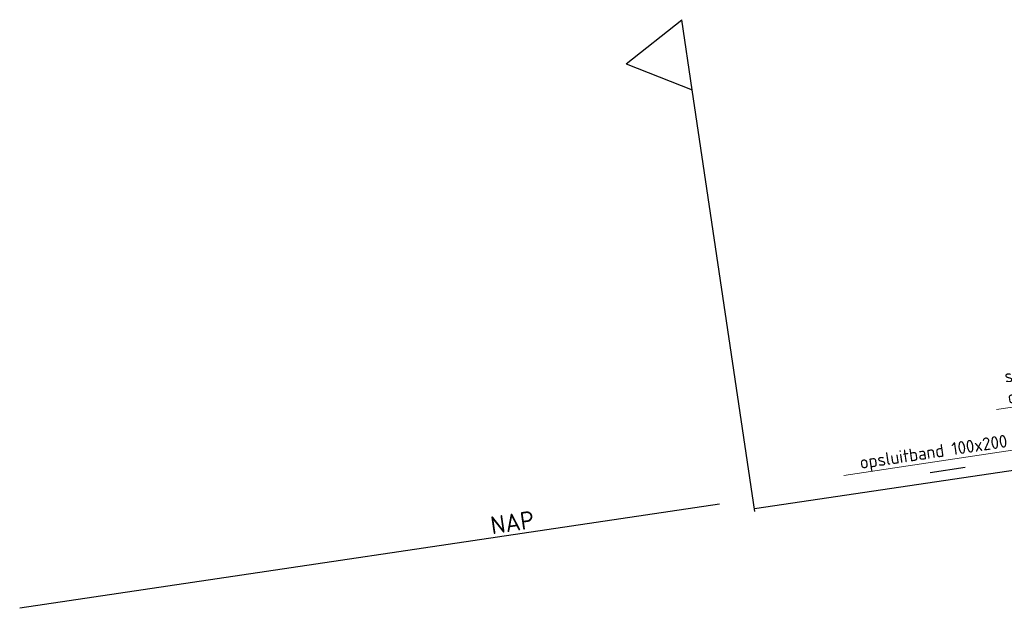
# Model space of a CAD drawing. Header units: metres. Extents: x 133846 to 269924, y 465764 to 933292.
# Tile 19 of 56: x 133861.01 to 133867.94, y 465823.08 to 465827.22. Entities that reach past the tile are written whole.
import ezdxf
from ezdxf import colors
from ezdxf.entities.mleader import LeaderData, LeaderLine
from ezdxf.math import Vec2, Vec3

# ---------------------------------------------------------------- set-up
doc = ezdxf.new("R2010")
doc.units = ezdxf.units.M
doc.linetypes.add('AL-NAP_LIJN', pattern=[15.25, 12, -1.5, 0.25, -1.5])
doc.layers.add('B-WE-OG-TERREIN_ERF-SD', color=150, linetype='Continuous', lineweight=25, true_color=0x007fff)
for name, color, linetype, lineweight in [('B-WE-VH-VERHARDING-GD', 253, 'Continuous', 25), ('N-WE-VH-VERHARDING-T18', 10, 'Continuous', 18), ('X-XX-AL-NAP-GD', 7, 'AL-NAP_LIJN', 25), ('X-XX-AL-NAP-T25', 7, 'Continuous', 25)]:
    doc.layers.add(name, color=color, linetype=linetype, lineweight=lineweight)
doc.styles.add('NLCS-ISO-M50-T18', font='NLCS-ISO.ttf', dxfattribs={"height": 0.09})
doc.styles.add('NLCS-ISO-M50-T25', font='NLCS-ISO.ttf', dxfattribs={"height": 0.125})

# ---------------------------------------------------------------- blocks, each defined once
blk = doc.blocks.new('_DotSmall')
at = {"color": 0, "linetype": 'ByBlock', "const_width": 0.5}
blk.add_lwpolyline([(-0.0625, 0, 1), (0.0625, 0, 1)], format="xyb", close=True, dxfattribs=at)
blk = doc.blocks.new('SOG-ERFGRENS_LINKS-D')
for p, q in [((-0.433, 3.25), (0, 3.5)), ((0, 3), (0, 3.5)), ((-0.433, 3.25), (0, 3)), ((0, 0), (0, 3))]:
    blk.add_line(p, q)

msp = doc.modelspace()

# ---------------------------------------------------------------- linework, layer by layer
at = {"layer": 'B-WE-VH-VERHARDING-GD'}
msp.add_lwpolyline([(133866.1838, 465823.7779), (133868.2303, 465824.082), (133868.3066, 465824.0932), (133869.6476, 465824.2499), (133869.8051, 465824.1722)], dxfattribs=at)
at = {"layer": 'X-XX-AL-NAP-GD'}
msp.add_lwpolyline([(133881.023, 465826.0509), (133861.0088, 465823.0766)], dxfattribs=at)

# ---------------------------------------------------------------- block references
at = {"layer": 'B-WE-OG-TERREIN_ERF-SD', "rotation": 8.452767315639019}
msp.add_blockref('SOG-ERFGRENS_LINKS-D', (133866.1868, 465823.7576), dxfattribs=at)

# ---------------------------------------------------------------- texts
at = {"layer": 'X-XX-AL-NAP-T25', "insert": (133864.3177, 465823.72), "char_height": 0.125, "attachment_point": 1, "rotation": 8.45277, "style": 'NLCS-ISO-M50-T25'}
msp.add_mtext_dynamic_manual_height_columns('NAP', width=4.435893, gutter_width=0.625, heights=[0], dxfattribs=at)

# ---------------------------------------------------------------- leaders
at = {"layer": 'N-WE-VH-VERHARDING-T18'}
ml = msp.add_multileader_mtext('Standard', dxfattribs=at)
ml.set_content('straatbakstenen halfsteensverband\\Pdikformaat kleur Bruno o.g.', color=256, style='NLCS-ISO-M50-T18')
ml.set_leader_properties(color=256, linetype='ByLayer', lineweight=-1)
ml.set_arrow_properties(name='DOTSMALL')
ml.build(insert=Vec2(0, 0))
ml.multileader.update_dxf_attribs({"text_left_attachment_type": 5, "text_right_attachment_type": 5, "dogleg_length": 0.09, "arrow_head_size": 0.09})
ctx = ml.context
ctx.base_point, ctx.char_height, ctx.arrow_head_size, ctx.landing_gap_size, ctx.plane_origin, ctx.plane_x_axis, ctx.plane_y_axis = Vec3(133867.9336, 465824.482), 0.09, 0.09, 0.045, Vec3(133869.9178, 465823.6455), Vec3(0.989137, 0.146994), Vec3(-0.146994, 0.989137)
ctx.left_attachment, ctx.right_attachment = 5, 5
notes = []
notes.append((ctx, [(0, (1, 1, 0), (133870.0523, 465824.7969), (-0.989137, -0.146994), 0.09, [(0, [(133870.1345, 465824.2435)], 0, [])])]))
ctx.mtext.insert, ctx.mtext.text_direction, ctx.mtext.rotation, ctx.mtext.flow_direction = Vec3(133867.9388, 465824.7527), Vec3(0.989137, 0.146994), 0.147529, 5
ml = msp.add_multileader_mtext('Standard', dxfattribs=at)
ml.set_content('opsluitband 100x200', color=256, style='NLCS-ISO-M50-T18')
ml.set_leader_properties(color=256, linetype='ByLayer', lineweight=-1)
ml.set_arrow_properties(name='DOTSMALL')
ml.build(insert=Vec2(0, 0))
ml.multileader.update_dxf_attribs({"text_left_attachment_type": 5, "text_right_attachment_type": 5, "dogleg_length": 0.09, "arrow_head_size": 0.09})
ctx = ml.context
ctx.base_point, ctx.char_height, ctx.arrow_head_size, ctx.landing_gap_size, ctx.plane_origin, ctx.plane_x_axis, ctx.plane_y_axis = Vec3(133866.8916, 465824.0239), 0.09, 0.09, 0.045, Vec3(133867.9813, 465823.2061), Vec3(0.989137, 0.146994), Vec3(-0.146994, 0.989137)
ctx.left_attachment, ctx.right_attachment = 5, 5
notes.append((ctx, [(0, (1, 1, 0), (133868.1379, 465824.2091), (-0.989137, -0.146994), 0.09, [(0, [(133868.184, 465823.8985)], 0, [])])]))
ctx.mtext.insert, ctx.mtext.text_direction, ctx.mtext.rotation, ctx.mtext.flow_direction = Vec3(133866.9189, 465824.1462), Vec3(0.989137, 0.146994), 0.147529, 5
for ctx, leaders in notes:
    for number, flags, end, landing, length, lines in leaders:
        leader = LeaderData()
        leader.index, (leader.has_last_leader_line, leader.has_dogleg_vector, leader.attachment_direction) = number, flags
        leader.last_leader_point, leader.dogleg_vector, leader.dogleg_length = Vec3(end), Vec3(landing), length
        for number, points, colour, breaks in lines:
            line = LeaderLine()
            line.index, line.vertices, line.color, line.breaks = number, Vec3.list(points), colors.encode_raw_color(colour), breaks
            leader.lines.append(line)
        ctx.leaders.append(leader)

doc.saveas('drawing.dxf')
